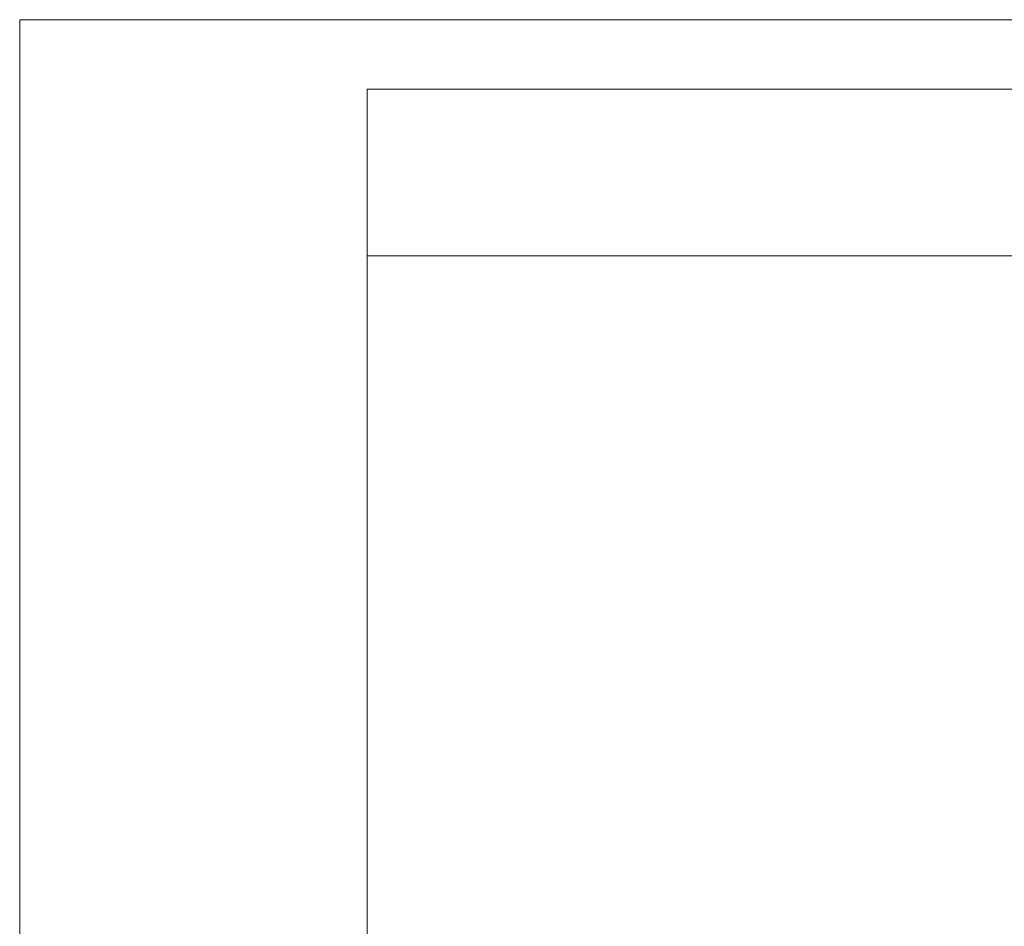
# Model space of a CAD drawing. Header units: millimetres. Extents: x -8713 to 3261, y -18743 to -8704.
# Tile 51 of 133: x -8676 to -6282, y -10910 to -8704. Entities that reach past the tile are written whole.
import ezdxf
from ezdxf.enums import TextEntityAlignment as Align

# ---------------------------------------------------------------- set-up
doc = ezdxf.new("R2010")
doc.units = ezdxf.units.MM
doc.header["$LTSCALE"] = 10
for name, color, linetype, lineweight in [('1轮廓实线层', 7, 'Continuous', 18), ('2细线层', 4, 'Continuous', 13), ('6文字层', 3, 'Continuous', 13), ('图框层', 7, 'Continuous', 18)]:
    doc.layers.add(name, color=color, linetype=linetype, lineweight=lineweight)
doc.styles.add('PC_TEXTSTYLE', font='ISOCP.SHX', dxfattribs={"width": 0.707, "bigfont": 'GBCBIG.SHX'})

# ---------------------------------------------------------------- blocks, each defined once
blk = doc.blocks.new('ZwmFrameMain_A4^_^无分区图框^_^portrait')
at = {"layer": '1轮廓实线层'}
for p in [(0, 0), (180, 287)]:
    blk.add_line(p, (0, 287), dxfattribs=at)
at = {"layer": '2细线层'}
for p in [(-25, -5), (185, 292)]:
    blk.add_line(p, (-25, 292), dxfattribs=at)
blk = doc.blocks.new('ZwmFrameMain_图样代号')
at = {"layer": '2细线层', "linetype": 'Continuous'}
for p in [(60, 0), (0, -12)]:
    blk.add_line(p, (60, -12), dxfattribs=at)
at = {"layer": '6文字层', "style": 'PC_TEXTSTYLE', "width": 2.827942}
blk.add_attdef('图样代号', text='', height=7, rotation=180, dxfattribs=at).set_placement((58.24, -2.403), (2.346, -2.403), align=Align.FIT)

msp = doc.modelspace()

# ---------------------------------------------------------------- block references
at = {"layer": '图框层', "xscale": 33.8, "yscale": 33.8, "zscale": 33.8}
for name, p in [('ZwmFrameMain_A4^_^无分区图框^_^portrait', (-7831.5, -18574)), ('ZwmFrameMain_图样代号', (-7831.5, -8873.4))]:
    msp.add_blockref(name, p, dxfattribs=at)

doc.saveas('drawing.dxf')
